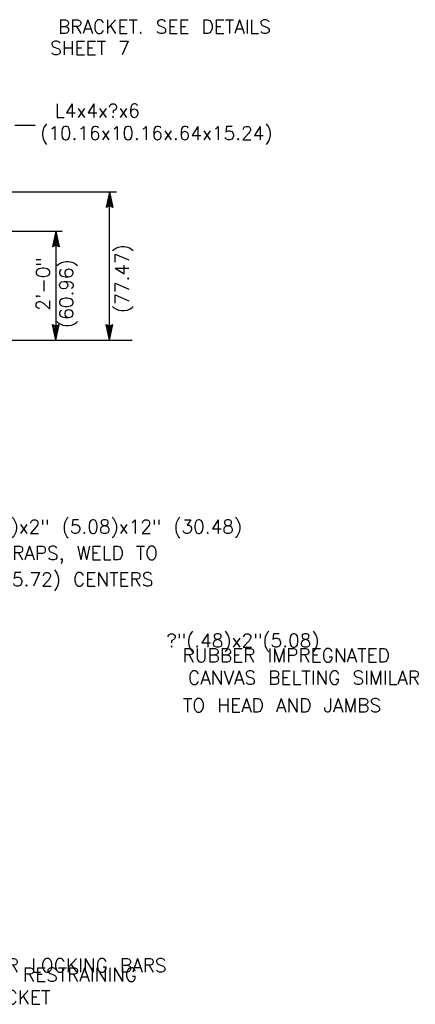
# Model space of a CAD drawing. Extents: x -23 to 2859, y -15 to 3983.
# Tile 11 of 50: x -4.25 to -0.61, y -1.64 to 7.42. Entities that reach past the tile are written whole.
import ezdxf
from ezdxf.enums import TextEntityAlignment as Align

# ---------------------------------------------------------------- set-up
doc = ezdxf.new("R2010")
doc.units = 0
doc.header["$LTSCALE"] = 25.4
doc.header["$MEASUREMENT"] = 0
doc.layers.add('PAN_TS', color=7, linetype='CONTINUOUS')
doc.styles.add('TXT_SHX', font='txt.shx')

# ---------------------------------------------------------------- blocks, each defined once
blk = doc.blocks.new('LT3')
at = {"layer": 'PAN_TS', "color": 24, "linetype": 'CONTINUOUS'}
for p, q in [((0, 0), (-0.0015, 0.000325)), ((-0.00135, 0), (-0.0015, 0.000325)), ((0, 0), (-0.0015, -0.000325)), ((-0.0015, -0.000325), (-0.00135, 0)), ((-0.000387, 0), (-0.001362, 0.000212)), ((-0.001275, 0), (-0.001362, 0.000212)), ((-0.000387, 0), (-0.001362, -0.000212)), ((-0.001362, -0.000212), (-0.001275, 0)), ((-0.000763, 0), (-0.001225, 0.0001)), ((-0.001187, 0), (-0.001225, 0.0001)), ((-0.000763, 0), (-0.001225, -0.0001)), ((-0.001225, -0.0001), (-0.001187, 0))]:
    blk.add_line(p, q, dxfattribs=at)

msp = doc.modelspace()

# ---------------------------------------------------------------- linework, layer by layer
at = {"layer": 'PAN_TS', "color": 7, "linetype": 'CONTINUOUS'}
for p, q in [((-4.2923, 6.4449), (-4.1064, 6.4449)), ((-5.3573, 5.8329), (-3.3593, 5.8329)), ((-3.4223, 4.4689), (-3.4223, 5.8329)), ((-4.6303, 5.4709), (-3.8583, 5.4709)), ((-3.9163, 5.4709), (-3.9163, 4.4679)), ((-17.1223, 4.4689), (-3.2143, 4.4689))]:
    msp.add_line(p, q, dxfattribs=at)

# ---------------------------------------------------------------- block references
at = {"layer": 'PAN_TS', "linetype": 'CONTINUOUS', "xscale": 96, "yscale": 96, "zscale": 96}
for p, rotation in [((-3.4223, 5.8329), 90.00000000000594), ((-3.9163, 5.4709), 90.00000000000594), ((-3.9163, 4.4679), 269.9999999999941), ((-3.4223, 4.4689), 269.9999999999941)]:
    msp.add_blockref('LT3', p, dxfattribs=dict(at, rotation=rotation))

# ---------------------------------------------------------------- texts
at = {"layer": 'PAN_TS', "color": 7, "linetype": 'CONTINUOUS', "style": 'TXT_SHX'}
for s, p in [('BRACKET. SEE DETAILS', (-2.9167, 7.2889)), ('SHEET 7', (-3.6019, 7.0929)), ('L4x4x?x6', (-3.5343, 6.5169)), ('(10.16x10.16x.64x15.24)', (-2.9915, 6.3099)), ('WITH ?(.95)x2" (5.08)x12" (30.48)', (-3.7305, 2.6898)), ('ANCHOR STRAPS, WELD TO', (-4.1365, 2.4468)), ('L AT 18"(45.72) CENTERS', (-4.1582, 2.2049)), ('RUBBER IMPREGNATED', (-1.7964, 1.5064)), ('CANVAS BELTING SIMILAR', (-1.6328, 1.3005)), ('TO HEAD AND JAMBS', (-1.8342, 1.0468)), ('AND RESTRAINING', (-3.9129, -1.4309)), ('BRACKET', (-4.3333, -1.6398))]:
    msp.add_text(s, height=0.125, dxfattribs=at).set_placement(p, align=Align.CENTER)
for s, p in [('(77.47)', (-3.2453, 5.0343)), ('2\'-0"', (-3.9713, 4.9842)), ('(60.96)', (-3.7573, 4.8962))]:
    msp.add_text(s, height=0.125, rotation=90, dxfattribs=at).set_placement(p, align=Align.CENTER)
for s, p in [('?"(.48)x2"(5.08)', (-2.8992, 1.6422)), ('DOOR LOCKING BARS', (-4.7165, -1.3461))]:
    msp.add_text(s, height=0.125, dxfattribs=at).set_placement(p)

doc.saveas('drawing.dxf')
